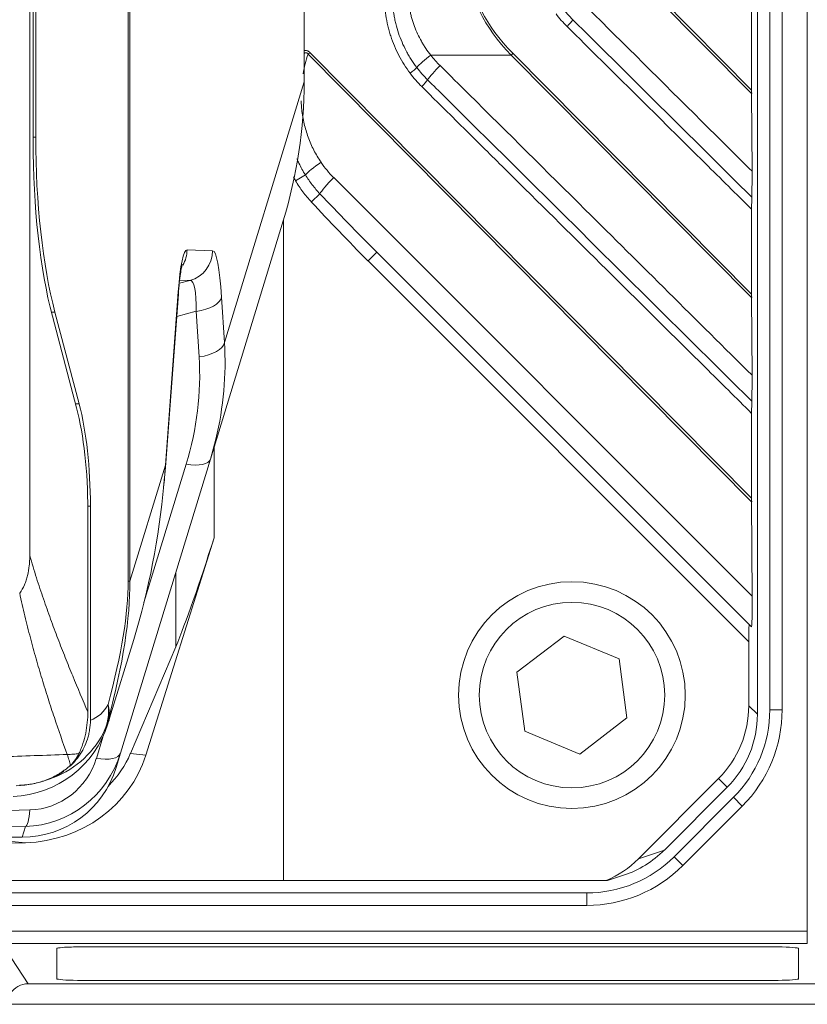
# Model space of a CAD drawing. Header units: millimetres. Extents: x 4 to 836, y 5 to 589.
# Tile 115 of 163: x 718 to 738, y 260 to 284. Entities that reach past the tile are written whole.
import ezdxf

# ---------------------------------------------------------------- set-up
doc = ezdxf.new("R2010")
doc.units = ezdxf.units.MM
doc.layers.add('1', color=7, linetype='Continuous', true_color=0xffffff)
doc.styles.add('ideas_simplex', font='simplex.shx')
doc.dimstyles.get("Standard").update_dxf_attribs({"dimtxt": 0.18, "dimasz": 0.18, "dimexe": 0.18, "dimexo": 0.0625, "dimgap": 0.09, "dimtad": 0, "dimtih": 1, "dimtoh": 1, "dimdec": 4, "dimzin": 0, "dimdsep": 46, "dimtxsty": 'Standard', "dimcen": 0.09, "dimadec": 0, "dimazin": 0, "dimtfac": 1, "dimtdec": 4, "dimtofl": 0, "dimtmove": 0, "dimatfit": 3, "dimfxl": 1, "dimtolj": 1, "dimtzin": 0, "dimarcsym": 0})

# ---------------------------------------------------------------- blocks, each defined once
blk = doc.blocks.new('_U1')
at = {"layer": '1', "color": 152, "lineweight": 13}
for p, q in [((700.230343, 313.020432), (786.941245, 313.020432)), ((718.867431, 260.359191), (786.941245, 260.359191))]:
    blk.add_line(p, q, dxfattribs=at)
at = {"layer": '1', "color": 27, "lineweight": 13}
blk.add_line((784.941245, 313.020432), (784.941245, 260.359191), dxfattribs=at)
at = {"layer": '1', "color": 87, "lineweight": 25}
for p, q in [((783.441245, 293.792312), (777.816245, 293.792312)), ((777.816245, 293.792312), (777.816245, 292.292312)), ((783.441245, 292.292312), (783.441245, 293.792312)), ((777.816245, 281.087312), (777.816245, 279.587312)), ((783.441245, 279.587312), (783.441245, 281.087312)), ((777.816245, 279.587312), (783.441245, 279.587312))]:
    blk.add_line(p, q, dxfattribs=at)
at = {"layer": '1', "color": 27, "lineweight": 18}
for points in [[(784.941245, 313.020432), (785.470226, 310.020434), (784.412264, 310.02043)], [(784.941245, 260.359191), (784.412264, 263.359189), (785.470226, 263.359193)]]:
    blk.add_solid(points, dxfattribs=at)
at = {"layer": '1', "color": 87, "linetype": 'Continuous', "lineweight": 25, "char_height": 3, "attachment_point": 7, "rotation": 90, "line_spacing_factor": 1.204819, "style": 'ideas_simplex'}
for s, insert in [('\\W1.2097;52,7', (775.975245, 281.034812)), ('\\W1.2097;2.07', (783.287745, 281.034812))]:
    blk.add_mtext(s, dxfattribs=dict(at, insert=insert))
blk = doc.blocks.new('_U5')
at = {"layer": '1', "color": 152, "lineweight": 13}
for p, q in [((691.391509, 321.859267), (806.925403, 321.859267)), ((663.165133, 260.359191), (806.925403, 260.359191))]:
    blk.add_line(p, q, dxfattribs=at)
at = {"layer": '1', "color": 27, "lineweight": 13}
blk.add_line((804.925403, 321.859267), (804.925403, 260.359191), dxfattribs=at)
at = {"layer": '1', "color": 87, "lineweight": 25}
for p, q in [((803.425403, 299.696729), (797.800403, 299.696729)), ((797.800403, 299.696729), (797.800403, 298.196729)), ((803.425403, 298.196729), (803.425403, 299.696729)), ((797.800403, 284.021729), (797.800403, 282.521729)), ((803.425403, 282.521729), (803.425403, 284.021729)), ((797.800403, 282.521729), (803.425403, 282.521729))]:
    blk.add_line(p, q, dxfattribs=at)
at = {"layer": '1', "color": 27, "lineweight": 18}
for points in [[(804.925403, 321.859267), (805.454384, 318.859269), (804.396422, 318.859265)], [(804.925403, 260.359191), (804.396422, 263.359189), (805.454384, 263.359193)]]:
    blk.add_solid(points, dxfattribs=at)
at = {"layer": '1', "color": 87, "linetype": 'Continuous', "lineweight": 25, "char_height": 3, "attachment_point": 7, "rotation": 90, "line_spacing_factor": 1.204819, "style": 'ideas_simplex'}
for s, insert in [('\\W1.2558;2.421', (803.271903, 283.969229)), ('\\W1.2097;61,5', (795.959403, 285.454229))]:
    blk.add_mtext(s, dxfattribs=dict(at, insert=insert))

msp = doc.modelspace()

# ---------------------------------------------------------------- linework, layer by layer
at = {"layer": '1', "color": 143, "linetype": 'Continuous', "lineweight": 13}
for p, q in [((737.603, 262.136), (737.603, 359.583)), ((736.992, 354.217), (736.992, 267.502)), ((736.692, 267.502), (736.992, 267.502)), ((735.813, 265.381), (736.025, 265.168)), ((736.025, 265.168), (734.582, 263.726)), ((734.37, 263.938), (734.582, 263.726)), ((732.249, 263.059), (732.249, 262.759)), ((732.249, 262.759), (705.892, 262.759)), ((705.892, 262.136), (737.603, 262.136)), ((737.603, 262.136), (737.603, 261.837)), ((737.603, 261.837), (705.892, 261.837)), ((718.162, 261.676), (718.697, 260.859))]:
    msp.add_line(p, q, dxfattribs=at)
at = {"layer": '1', "color": 9, "linetype": 'Continuous', "lineweight": 18}
for p, q in [((736.392, 354.326), (736.392, 267.393)), ((718.735, 350.473), (718.735, 271.246)), ((718.817, 340.421), (718.817, 281.298)), ((718.88, 281.394), (718.88, 340.324)), ((725.393, 282.736), (725.393, 338.983)), ((736.252, 282.534), (736.252, 284.627)), ((736.252, 282.45), (736.261, 280.566)), ((736.252, 279.643), (736.252, 277.584)), ((724.885, 279.362), (723.119, 273.585)), ((724.892, 263.359), (724.892, 279.383)), ((727.155, 278.606), (736.192, 269.569)), ((722.031, 273.385), (722.341, 277.587)), ((736.252, 277.5), (736.261, 275.617)), ((719.873, 274.823), (719.284, 277.051)), ((719.346, 277.147), (719.935, 274.92)), ((736.252, 272.634), (736.252, 274.693)), ((723.119, 273.585), (720.938, 266.452)), ((736.252, 272.55), (736.263, 270.257)), ((720.145, 267.452), (720.145, 272.346)), ((720.207, 272.442), (720.207, 267.25)), ((721.555, 266.403), (723.207, 271.677)), ((736.248, 269.513), (736.192, 269.569)), ((721.259, 269.211), (720.674, 267.3)), ((736.182, 269.155), (736.182, 267.602)), ((722.278, 269.033), (721.176, 266.439)), ((720.674, 267.3), (720.632, 267.161)), ((720.938, 266.452), (720.832, 266.105)), ((733.505, 263.89), (735.45, 265.835)), ((735.66, 265.626), (734.134, 264.099)), ((718.115, 264.416), (718.552, 264.416)), ((718.636, 264.278), (705.892, 263.871)), ((732.756, 263.359), (733.146, 263.489)), ((705.892, 263.359), (724.892, 263.359)), ((732.725, 263.359), (724.892, 263.359)), ((732.725, 263.359), (732.756, 263.359))]:
    msp.add_line(p, q, dxfattribs=at)
at = {"layer": '1', "color": 143, "linetype": 'Continuous', "lineweight": 18}
for p, q in [((736.692, 267.502), (736.692, 354.217)), ((734.37, 263.938), (735.813, 265.381)), ((705.892, 263.059), (732.249, 263.059))]:
    msp.add_line(p, q, dxfattribs=at)
at = {"layer": '1', "color": 9, "linetype": 'Continuous', "lineweight": 13}
for p, q in [((721.126, 270.621), (721.126, 351.097)), ((721.167, 351.097), (721.167, 270.621)), ((736.252, 282.45), (733.897, 284.825)), ((733.939, 284.867), (736.252, 282.534)), ((736.252, 272.55), (725.49, 283.406)), ((725.532, 283.447), (736.252, 272.634)), ((730.419, 283.384), (728.465, 283.384)), ((736.252, 277.5), (730.419, 283.384)), ((730.46, 283.426), (736.252, 277.584)), ((723.46, 276.41), (725.393, 282.736)), ((718.817, 281.395), (718.88, 281.394)), ((725.424, 280.476), (725.186, 280.333)), ((726.11, 280.41), (736.263, 270.257)), ((725.568, 279.823), (725.778, 280.017)), ((722.551, 278.661), (723.173, 278.639)), ((727.155, 278.606), (726.943, 278.394)), ((736.182, 269.155), (726.943, 278.394)), ((722.365, 277.847), (722.622, 277.915)), ((722.622, 277.915), (722.373, 277.924)), ((722.029, 273.44), (722.338, 277.642)), ((723.39, 277.514), (723.46, 276.41)), ((719.346, 277.147), (719.258, 277.149)), ((722.775, 277.168), (722.301, 277.041)), ((722.845, 276.063), (722.775, 277.168)), ((719.847, 274.921), (719.935, 274.92)), ((723.207, 273.876), (723.207, 271.677)), ((721.506, 270.104), (722.532, 273.458)), ((721.167, 270.621), (722.029, 273.44)), ((720.207, 272.442), (720.144, 272.443)), ((722.278, 269.033), (722.278, 270.834)), ((721.167, 270.621), (721.126, 270.621)), ((736.182, 267.602), (736.392, 267.393)), ((720.351, 266.324), (720.509, 266.841)), ((721.176, 266.439), (721.555, 266.403)), ((735.66, 265.626), (735.45, 265.835)), ((707.75, 264.761), (718.734, 265.074)), ((718.63, 264.672), (705.892, 264.309)), ((718.552, 264.416), (718.63, 264.672)), ((718.636, 264.278), (717.3, 264.402)), ((733.505, 263.89), (734.134, 264.099))]:
    msp.add_line(p, q, dxfattribs=at)
at = {"layer": '1', "color": 27, "linetype": 'Continuous', "lineweight": 18}
for p, q in [((731.704, 269.29), (730.558, 268.412)), ((733.037, 268.737), (731.704, 269.29)), ((733.225, 267.306), (733.037, 268.737)), ((730.558, 268.412), (730.746, 266.981)), ((732.079, 266.428), (733.225, 267.306)), ((730.746, 266.981), (732.079, 266.428))]:
    msp.add_line(p, q, dxfattribs=at)
at = {"layer": '1', "color": 18, "linetype": 'Continuous', "lineweight": 18}
for p, q in [((736.892, 261.751), (719.892, 261.751)), ((719.392, 261.71), (719.392, 260.981)), ((737.392, 260.981), (737.392, 261.71)), ((719.892, 260.94), (736.892, 260.94))]:
    msp.add_line(p, q, dxfattribs=at)
at = {"layer": '1', "color": 27, "linetype": 'Continuous', "lineweight": 18}
msp.add_circle((731.892, 267.859), 2.75, dxfattribs=at)
at = {"layer": '1', "color": 27, "linetype": 'Continuous', "lineweight": 13}
msp.add_circle((731.892, 267.859), 2.25, dxfattribs=at)
at = {"layer": '1', "color": 143, "linetype": 'Continuous', "lineweight": 18}
for centre, start, end in [((733.692, 267.502), 315, 0), ((732.249, 266.059), 270, 315)]:
    msp.add_arc(centre, 3, start, end, dxfattribs=at)
at = {"layer": '1', "color": 143, "linetype": 'Continuous', "lineweight": 13}
for centre, start, end in [((733.692, 267.502), 315, 0), ((732.249, 266.059), 270, 315)]:
    msp.add_arc(centre, 3.3, start, end, dxfattribs=at)
at = {"layer": '1', "color": 9, "linetype": 'Continuous', "lineweight": 13}
for centre, major_axis, ratio, start_param, end_param in [((833.421, 285.465), (-104.009, 0), 0.144219, 0, 0.139194), ((833.474, 285.465), (-104.019, 0), 0.14132, 0, 0.139194), ((731.721, 284.077), (-0.211, -0.213), 0.124326, 1.693281, 2.561806), ((725.48, 283.447), (-0.213, -0.211), 0.123195, 1.497594, 1.69443), ((728.483, 283.315), (0.394, 0.307), 0.130883, 1.512694, 2.583402), ((730.408, 283.426), (0.213, 0.211), 0.123195, 4.639187, 4.836023), ((727.913, 282.941), (-0.239, -0.181), 0.105607, 1.709863, 2.585291), ((728.71, 283.059), (0.352, 0.355), 0.1226, 1.49659, 2.574863), ((728.197, 282.617), (-0.211, -0.213), 0.124326, 1.69328, 2.574726), ((725.82, 280.713), (0.414, 0.28), 0.134435, 1.521627, 2.74707), ((727.872, 282.184), (-1.326, 2.143), 0.99181, 1.612167, 1.80404), ((726.128, 280.341), (0.354, 0.354), 0.12288, 1.497061, 2.832116), ((727.508, 278.96), (-4.577, 4.577), 0.077238, 1.26132, 1.570796), ((727.508, 278.96), (-4.604, 4.604), 0.12288, 1.26132, 1.570796), ((722.554, 276.33), (-0.004, 2.331), 0.110886, 6.279154, 7.255857), ((721.806, 278.661), (0.026, 0.75), 0.993398, 4.219902, 4.746609), ((722.428, 278.639), (0.026, 0.75), 0.993398, 3.439847, 4.746609), ((723.16, 276.309), (-0.012, -2.33), 0.11226, 2.115018, 3.138297), ((722.415, 276.309), (-0.219, -1.606), 0.17875, 2.159014, 3.182293), ((721.593, 277.642), (-0.748, 0.055), 0.536922, 3.141587, 3.277917), ((722.645, 277.514), (0.749, 0.047), 0.477313, 4.857217, 6.152339), ((722.714, 276.41), (0.749, 0.047), 0.477313, 4.857217, 6.152339), ((713.242, 275.482), (-10.108, -1.836), 0.86618, 2.776374, 3.038811), ((713.372, 275.135), (-9.35, -1.868), 0.859177, 2.708291, 3.025856), ((722.402, 273.805), (0.717, -0.219), 0.410432, 5.018377, 6.283185), ((712.428, 274.53), (-0.324, -13.758), 0.700701, 1.473344, 1.507988), ((721.284, 273.44), (-0.748, 0.055), 0.536922, 3.141952, 3.277917), ((706.095, 249.078), (-14.42, -23.229), 0.182529, 2.600372, 2.855615), ((704.646, 249.078), (-15.709, -23.718), 0.215587, 2.575332, 2.830575), ((719.785, 268.204), (-0.595, 0.864), 0.873962, 2.928911, 3.56686), ((719.19, 267.631), (1.323, -0.706), 0.869113, 0.013492, 0.550689), ((719.19, 267.631), (1.449, -0.387), 0.693316, 0.031738, 0.367362), ((719.19, 267.631), (-1.259, 0.816), 0.997604, 3.238208, 3.4785), ((718.337, 268.204), (-1.492, 2.065), 0.947978, 2.850744, 3.582639), ((718.684, 266.858), (-0.033, 1.784), 0.978552, 3.151456, 4.390828), ((720.221, 266.671), (0.717, -0.219), 0.410432, 5.018377, 6.283185), ((718.604, 265.421), (-0.021, 0.75), 0.181414, 3.177067, 4.226383)]:
    msp.add_ellipse(centre, major_axis=major_axis, ratio=ratio, start_param=start_param, end_param=end_param, dxfattribs=at)
at = {"layer": '1', "color": 9, "linetype": 'Continuous', "lineweight": 18}
for centre, major_axis, ratio, start_param, end_param in [((715.224, 281.967), (-4.969, -9.694), 0.915268, 1.763714, 2.081279), ((736.263, 282.47), (-0.002, 0.428), 0.024757, 1.42201, 1.618845), ((720.474, 281.374), (-0.006, 6.001), 0.265596, 1.567206, 2.3521), ((720.411, 281.278), (-0.006, 6.001), 0.265596, 1.567206, 2.3521), ((736.263, 277.52), (-0.002, 0.428), 0.024757, 1.42201, 1.618845), ((719.277, 272.454), (-0.003, 3.5), 0.265596, 4.708799, 5.493692), ((719.215, 272.358), (-0.003, 3.5), 0.265596, 4.708799, 5.493692), ((713.242, 275.482), (-10.108, -1.836), 0.86618, 2.721247, 2.776374), ((712.428, 274.53), (-0.324, -13.758), 0.700701, 1.190423, 1.473344), ((736.263, 272.571), (-0.002, 0.428), 0.024757, 1.42201, 1.618845), ((723.338, 273.474), (-1.453, -5.094), 0.073488, 0.533162, 1.231294), ((736.246, 270.222), (-0.003, 0.71), 0.024865, 3.116549, 4.76108), ((736.192, 269.144), (0, 0.424), 0.024678, 6.258483, 7.829279), ((733.68, 267.605), (1.77, -1.77), 0.998783, 0, 0.784789), ((733.89, 267.396), (1.77, -1.77), 0.998783, 0, 0.784789), ((718.231, 267.859), (-2.492, -0.276), 0.981028, 1.501972, 2.741344), ((718.554, 267.205), (-0.059, 2.533), 0.985057, 3.14841, 4.387782), ((718.499, 267.277), (-3.177, 0.239), 0.941521, 1.684461, 2.926011), ((717.076, 267.41), (-4.27, 0.253), 0.700952, 2.596941, 2.89671), ((718.466, 266.919), (-1.471, 2.063), 0.964152, 2.539361, 3.778733), ((718.323, 268.16), (-1.664, -1.87), 0.998377, 0.762518, 1.088078), ((732.355, 265.861), (-2.386, -0.795), 0.993958, 1.570807, 2.036873), ((731.726, 265.651), (-2.386, -0.795), 0.993958, 1.659424, 2.036873)]:
    msp.add_ellipse(centre, major_axis=major_axis, ratio=ratio, start_param=start_param, end_param=end_param, dxfattribs=at)
at = {"layer": '1', "color": 18, "linetype": 'Continuous', "lineweight": 18}
for centre, start_param, end_param in [((719.892, 261.71), 1.570796, 3.141593), ((736.892, 261.71), 0, 1.570796), ((719.892, 260.981), 3.141593, 4.712389), ((736.892, 260.981), 4.712389, 6.283185)]:
    msp.add_ellipse(centre, major_axis=(0.5, 0), ratio=0.081033, start_param=start_param, end_param=end_param, dxfattribs=at)
at = {"layer": '1', "color": 143, "linetype": 'Continuous', "lineweight": 18}
msp.add_ellipse((718.7, 260.358), major_axis=(0.275, -0.42), ratio=0.995307, start_param=2.563384, end_param=3.604367, dxfattribs=at)
at = {"layer": '1', "color": 9, "linetype": 'Continuous', "lineweight": 13}
for points, knots in [([(727.966, 282.941), (727.862, 283.079), (727.68, 283.367), (727.547, 283.682), (727.48, 283.887), (727.468, 283.929), (727.445, 284.011), (727.434, 284.053), (727.404, 284.178), (727.388, 284.262), (727.35, 284.515), (727.338, 284.686), (727.34, 284.859)], [0, 0, 0, 0, 0.25, 0.5, 0.5, 0.5625, 0.5625, 0.625, 0.625, 0.75, 0.75, 1, 1, 1, 1]), ([(727.532, 284.856), (727.531, 284.696), (727.544, 284.537), (727.576, 284.34), (727.583, 284.301), (727.599, 284.222), (727.608, 284.184), (727.636, 284.068), (727.658, 283.992), (727.734, 283.767), (727.796, 283.623), (727.889, 283.448), (727.908, 283.413), (727.948, 283.344), (727.969, 283.31), (728.033, 283.21), (728.079, 283.145), (728.127, 283.081)], [0, 0, 0, 0, 0.25, 0.25, 0.3125, 0.3125, 0.375, 0.375, 0.5, 0.5, 0.75, 0.75, 0.8125, 0.8125, 0.875, 0.875, 1, 1, 1, 1]), ([(727.92, 284.871), (727.923, 284.735), (727.937, 284.601), (727.968, 284.435), (727.975, 284.402), (727.99, 284.336), (728.015, 284.238), (728.046, 284.142), (728.116, 283.955), (728.172, 283.834), (728.255, 283.688), (728.272, 283.659), (728.308, 283.602), (728.326, 283.574), (728.383, 283.491), (728.423, 283.437), (728.465, 283.384)], [0, 0, 0, 0, 0.25, 0.25, 0.3125, 0.3125, 0.375, 0.5, 0.5, 0.75, 0.75, 0.8125, 0.8125, 0.875, 0.875, 1, 1, 1, 1]), ([(732.213, 284.584), (732.448, 284.351), (732.683, 284.118), (733.857, 282.953), (734.796, 282.021), (735.911, 280.914), (736.086, 280.74), (736.261, 280.566)], [0, 0, 0, 0, 0.17401, 0.17401, 0.870051, 0.870051, 1, 1, 1, 1]), ([(731.912, 284.241), (732.053, 284.102), (732.194, 283.962), (732.899, 283.263), (733.463, 282.705), (734.77, 281.41), (735.513, 280.673), (736.256, 279.937)], [0, 0, 0, 0, 0.097362, 0.097362, 0.486808, 0.486808, 1, 1, 1, 1]), ([(736.252, 279.643), (735.876, 280.015), (735.5, 280.387), (734.007, 281.866), (732.89, 282.971), (731.773, 284.077)], [0, 0, 0, 0, 0.251874, 0.251874, 1, 1, 1, 1]), ([(725.393, 283.49), (725.401, 283.491), (725.41, 283.493), (725.423, 283.493), (725.429, 283.493), (725.439, 283.493), (725.444, 283.492), (725.46, 283.49), (725.47, 283.487), (725.485, 283.481), (725.49, 283.479), (725.499, 283.474), (725.512, 283.465), (725.524, 283.455), (725.532, 283.447)], [0, 0, 0, 0, 0.168658, 0.168658, 0.272576, 0.272576, 0.376494, 0.376494, 0.584329, 0.584329, 0.688247, 0.688247, 0.792165, 1, 1, 1, 1]), ([(725.49, 283.406), (725.485, 283.414), (725.479, 283.421), (725.469, 283.429), (725.465, 283.432), (725.457, 283.436), (725.452, 283.437), (725.444, 283.439), (725.439, 283.439), (725.43, 283.439), (725.425, 283.438), (725.416, 283.436), (725.412, 283.435), (725.403, 283.432), (725.399, 283.43), (725.394, 283.428), (725.394, 283.427), (725.393, 283.427)], [0, 0, 0, 0, 0.243843, 0.243843, 0.365764, 0.365764, 0.487686, 0.487686, 0.609607, 0.609607, 0.731529, 0.731529, 0.85345, 0.85345, 0.975372, 0.975372, 1, 1, 1, 1]), ([(728.465, 283.384), (728.5, 283.339), (728.537, 283.295), (728.613, 283.21), (728.652, 283.168), (728.693, 283.128)], [0, 0, 0, 0, 0.5, 0.5, 1, 1, 1, 1]), ([(728.693, 283.128), (728.928, 282.895), (729.162, 282.662), (730.336, 281.497), (731.276, 280.565), (733.564, 278.294), (734.913, 276.955), (736.261, 275.617)], [0, 0, 0, 0, 0.093073, 0.093073, 0.465363, 0.465363, 1, 1, 1, 1]), ([(728.389, 282.782), (728.53, 282.643), (728.671, 282.503), (729.376, 281.804), (729.94, 281.246), (732.421, 278.787), (734.338, 276.887), (736.256, 274.987)], [0, 0, 0, 0, 0.053763, 0.053763, 0.268815, 0.268815, 1, 1, 1, 1]), ([(736.252, 274.693), (735.876, 275.065), (735.5, 275.438), (733.62, 277.299), (732.115, 278.789), (730.295, 280.591), (729.979, 280.904), (729.31, 281.567), (728.956, 281.917), (728.513, 282.355), (728.425, 282.443), (728.314, 282.552), (728.292, 282.574), (728.264, 282.602), (728.259, 282.607), (728.252, 282.614), (728.251, 282.615), (728.249, 282.617)], [0, 0, 0, 0, 0.14097, 0.14097, 0.704852, 0.704852, 0.823284, 0.823284, 0.955951, 0.955951, 0.989117, 0.989117, 0.997409, 0.997409, 0.999482, 0.999482, 1, 1, 1, 1]), ([(725.32, 282.27), (725.322, 282.198), (725.328, 282.126), (725.349, 281.942), (725.368, 281.829), (725.408, 281.662), (725.422, 281.606), (725.455, 281.497), (725.473, 281.443), (725.532, 281.282), (725.577, 281.178), (725.681, 280.976), (725.738, 280.878), (725.803, 280.782)], [0, 0, 0, 0, 0.136629, 0.136629, 0.352471, 0.352471, 0.460393, 0.460393, 0.568314, 0.568314, 0.784157, 0.784157, 1, 1, 1, 1]), ([(725.218, 280.865), (725.234, 280.829), (725.295, 280.696), (725.366, 280.567), (725.424, 280.476)], [0, 0, 0, 0, 0.26533, 1, 1, 1, 1]), ([(718.735, 271.246), (718.788, 271.06), (718.842, 270.88), (718.926, 270.617), (718.954, 270.531), (719.01, 270.36), (719.039, 270.276), (719.125, 270.026), (719.183, 269.863), (719.3, 269.543), (719.359, 269.385), (719.477, 269.075), (719.537, 268.922), (719.657, 268.62), (719.718, 268.471), (719.9, 268.027), (720.022, 267.737), (720.145, 267.452)], [0, 0, 0, 0, 0.125, 0.125, 0.1875, 0.1875, 0.25, 0.25, 0.375, 0.375, 0.5, 0.5, 0.625, 0.625, 0.75, 0.75, 1, 1, 1, 1]), ([(719.643, 266.418), (719.538, 266.711), (719.434, 267.009), (719.281, 267.466), (719.231, 267.621), (719.131, 267.933), (719.082, 268.092), (718.984, 268.413), (718.936, 268.576), (718.842, 268.908), (718.796, 269.077), (718.705, 269.422), (718.661, 269.598), (718.596, 269.869), (718.574, 269.961), (718.532, 270.146), (718.511, 270.24), (718.491, 270.335)], [0, 0, 0, 0, 0.25, 0.25, 0.375, 0.375, 0.5, 0.5, 0.625, 0.625, 0.75, 0.75, 0.875, 0.875, 0.9375, 0.9375, 1, 1, 1, 1]), ([(716.322, 266.277), (716.617, 266.293), (716.905, 266.307), (717.474, 266.334), (717.753, 266.347), (718.305, 266.37), (718.576, 266.381), (719.114, 266.4), (719.38, 266.41), (719.643, 266.418)], [0, 0, 0, 0, 0.25, 0.25, 0.5, 0.5, 0.75, 0.75, 1, 1, 1, 1]), ([(719.643, 266.418), (719.694, 266.419), (719.743, 266.422), (719.838, 266.429), (719.884, 266.434), (719.929, 266.44)], [0, 0, 0, 0, 0.5, 0.5, 1, 1, 1, 1]), ([(719.721, 266.156), (719.712, 266.197), (719.701, 266.239), (719.675, 266.326), (719.66, 266.371), (719.643, 266.418)], [0, 0, 0, 0, 0.5, 0.5, 1, 1, 1, 1])]:
    msp.add_open_spline(points, degree=3, knots=knots, dxfattribs=at)
for points in [[(731.663, 284.522), (731.74, 284.423), (731.823, 284.329), (731.912, 284.241)], [(731.773, 284.077), (731.677, 284.173), (731.587, 284.274), (731.505, 284.382)], [(725.49, 283.406), (725.437, 283.25), (725.396, 283.093), (725.367, 282.932)], [(728.127, 283.081), (728.208, 282.975), (728.295, 282.876), (728.389, 282.782)], [(728.249, 282.617), (728.147, 282.718), (728.052, 282.826), (727.966, 282.941)], [(725.186, 280.333), (725.167, 280.364), (725.149, 280.395), (725.132, 280.427)], [(725.424, 280.476), (725.475, 280.393), (725.585, 280.234), (725.711, 280.088), (725.778, 280.017)], [(725.568, 279.823), (725.495, 279.901), (725.359, 280.065), (725.24, 280.241), (725.186, 280.333)], [(720.647, 267.277), (720.662, 267.282), (720.671, 267.29), (720.674, 267.3)]]:
    msp.add_open_spline(points, degree=3, dxfattribs=at)
at = {"layer": '1', "color": 9, "linetype": 'Continuous', "lineweight": 18}
for points, knots in [([(736.261, 280.566), (736.262, 280.51), (736.262, 280.455), (736.262, 280.371), (736.262, 280.343), (736.261, 280.302), (736.261, 280.288), (736.261, 280.26), (736.261, 280.246), (736.261, 280.205), (736.26, 280.178), (736.26, 280.125), (736.259, 280.099), (736.259, 280.061), (736.259, 280.049), (736.258, 280.025), (736.258, 280.013), (736.257, 279.978), (736.256, 279.957), (736.256, 279.937)], [0, 0, 0, 0, 0.25, 0.25, 0.375, 0.375, 0.4375, 0.4375, 0.5, 0.5, 0.625, 0.625, 0.75, 0.75, 0.8125, 0.8125, 0.875, 0.875, 1, 1, 1, 1]), ([(736.256, 279.937), (736.255, 279.918), (736.254, 279.896), (736.254, 279.862), (736.253, 279.85), (736.253, 279.826), (736.253, 279.813), (736.252, 279.775), (736.252, 279.749), (736.252, 279.696), (736.252, 279.669), (736.252, 279.643)], [0, 0, 0, 0, 0.25, 0.25, 0.375, 0.375, 0.5, 0.5, 0.75, 0.75, 1, 1, 1, 1]), ([(722.358, 277.786), (722.367, 277.877), (722.384, 278.033), (722.41, 278.201), (722.43, 278.288), (722.435, 278.306), (722.435, 278.306)], [0, 0, 0, 0, 0.311172, 0.601237, 0.847161, 1, 1, 1, 1]), ([(736.261, 275.617), (736.262, 275.561), (736.262, 275.505), (736.262, 275.421), (736.262, 275.394), (736.261, 275.352), (736.261, 275.338), (736.261, 275.31), (736.261, 275.296), (736.261, 275.255), (736.26, 275.228), (736.26, 275.175), (736.259, 275.149), (736.259, 275.112), (736.259, 275.099), (736.258, 275.075), (736.258, 275.063), (736.257, 275.029), (736.256, 275.007), (736.256, 274.987)], [0, 0, 0, 0, 0.25, 0.25, 0.375, 0.375, 0.4375, 0.4375, 0.5, 0.5, 0.625, 0.625, 0.75, 0.75, 0.8125, 0.8125, 0.875, 0.875, 1, 1, 1, 1]), ([(736.256, 274.987), (736.255, 274.968), (736.254, 274.947), (736.254, 274.912), (736.253, 274.9), (736.253, 274.876), (736.253, 274.863), (736.252, 274.825), (736.252, 274.799), (736.252, 274.76), (736.252, 274.746), (736.252, 274.72), (736.252, 274.706), (736.252, 274.693)], [0, 0, 0, 0, 0.25, 0.25, 0.375, 0.375, 0.5, 0.5, 0.75, 0.75, 0.875, 0.875, 1, 1, 1, 1]), ([(718.491, 270.335), (718.537, 270.395), (718.575, 270.461), (718.615, 270.551), (718.622, 270.569), (718.636, 270.606), (718.643, 270.625), (718.662, 270.682), (718.673, 270.721), (718.701, 270.838), (718.714, 270.918), (718.727, 271.04), (718.73, 271.081), (718.734, 271.164), (718.735, 271.205), (718.735, 271.246)], [0, 0, 0, 0, 0.25, 0.25, 0.3125, 0.3125, 0.375, 0.375, 0.5, 0.5, 0.75, 0.75, 0.875, 0.875, 1, 1, 1, 1]), ([(719.718, 266.139), (719.739, 266.159), (719.76, 266.179), (719.834, 266.256), (719.883, 266.315), (719.95, 266.41), (719.971, 266.442), (720.001, 266.492), (720.011, 266.509), (720.03, 266.543), (720.039, 266.56), (720.082, 266.647), (720.111, 266.718), (720.146, 266.828), (720.157, 266.865), (720.17, 266.921), (720.175, 266.94), (720.182, 266.979), (720.186, 266.998), (720.201, 267.094), (720.207, 267.172), (720.207, 267.25)], [0, 0, 0, 0, 0.070286, 0.070286, 0.256229, 0.256229, 0.3492, 0.3492, 0.395686, 0.395686, 0.442172, 0.442172, 0.628115, 0.628115, 0.721086, 0.721086, 0.767572, 0.767572, 0.814057, 0.814057, 1, 1, 1, 1]), ([(720.145, 267.452), (720.145, 267.364), (720.14, 267.278), (720.123, 267.105), (720.11, 267.02), (720.075, 266.851), (720.052, 266.767), (720.018, 266.663), (720.011, 266.642), (719.996, 266.601), (719.973, 266.54), (719.947, 266.48), (719.929, 266.44)], [0, 0, 0, 0, 0.25, 0.25, 0.5, 0.5, 0.75, 0.75, 0.8125, 0.8125, 0.875, 1, 1, 1, 1]), ([(719.929, 266.44), (719.903, 266.386), (719.873, 266.335), (719.804, 266.241), (719.765, 266.197), (719.721, 266.156)], [0, 0, 0, 0, 0.5, 0.5, 1, 1, 1, 1]), ([(719.721, 266.156), (719.68, 266.118), (719.636, 266.082), (719.568, 266.031), (719.545, 266.014), (719.498, 265.982), (719.474, 265.967), (719.353, 265.894), (719.252, 265.845), (719.119, 265.794), (719.093, 265.784), (719.039, 265.766), (719.012, 265.758), (718.93, 265.735), (718.876, 265.721), (718.71, 265.688), (718.598, 265.675), (718.484, 265.671)], [0, 0, 0, 0, 0.125, 0.125, 0.1875, 0.1875, 0.25, 0.25, 0.5, 0.5, 0.5625, 0.5625, 0.625, 0.625, 0.75, 0.75, 1, 1, 1, 1]), ([(719.204, 265.82), (719.277, 265.848), (719.401, 265.906), (719.515, 265.978), (719.563, 266.012)], [0, 0, 0, 0, 0.567537, 1, 1, 1, 1])]:
    msp.add_open_spline(points, degree=3, knots=knots, dxfattribs=at)
for points, degree in [([(722.341, 277.587), (722.348, 277.701), (722.358, 277.786)], 2), ([(721.982, 272.923), (722.031, 273.385)], 1), ([(720.521, 266.941), (720.585, 267.055), (720.636, 267.175), (720.674, 267.3)], 3)]:
    msp.add_open_spline(points, degree=degree, dxfattribs=at)
at = {"layer": '1', "color": 143, "linetype": 'Continuous', "lineweight": 18}
msp.add_open_spline([(748.829, 260.859), (718.697, 260.859)], degree=1, dxfattribs=at)

# ---------------------------------------------------------------- dimensions: what is measured, and where the dimension line sits
at = {"layer": '1', "color": 87, "linetype": 'Continuous', "lineweight": 25}
for base, p1, p2, text, override, picture, middle in [((804.925, 321.859), (660.405, 260.359), (688.892, 321.859), '<>\\P[\\C87;{\\H1.00x;\\Fsimplex.shx;2.421\\Fsimplex.shx;}\\C87; ]', {"dimtxt": 3, "dimasz": 3, "dimexe": 2, "dimexo": 2.5, "dimgap": 1.5, "dimtad": 1, "dimtih": 0, "dimtoh": 0, "dimdec": 2, "dimlfac": 1, "dimzin": 8, "dimdsep": 44, "dimlunit": 2, "dimtxsty": 'ideas_simplex', "dimsah": 1, "dimse1": 0, "dimse2": 0, "dimsd1": 0, "dimsd2": 0, "dimclrd": 27, "dimclre": 152, "dimclrt": 87, "dimtol": 0, "dimtm": -0.1, "dimtfac": 0.5, "dimtdec": 2, "dimtofl": 1, "dimtmove": 0, "dimtzin": 8, "dimlwd": 13, "dimlwe": 13}, '_U5', (804.925, 291.109)), ((784.941, 313.02), (713.992, 260.359), (697.73, 313.02), '<>\\P[\\C87;{\\H1.00x;\\Fsimplex.shx;2.07\\Fsimplex.shx;}\\C87; ]', {"dimtxt": 3, "dimasz": 3, "dimexe": 2, "dimexo": 2.5, "dimgap": 1.5, "dimtad": 1, "dimtih": 0, "dimtoh": 0, "dimdec": 1, "dimlfac": 1, "dimzin": 8, "dimdsep": 44, "dimlunit": 2, "dimtxsty": 'ideas_simplex', "dimsah": 1, "dimse1": 0, "dimse2": 0, "dimsd1": 0, "dimsd2": 0, "dimclrd": 27, "dimclre": 152, "dimclrt": 87, "dimtol": 0, "dimtm": -0.1, "dimtfac": 0.5, "dimtdec": 2, "dimtofl": 1, "dimtmove": 0, "dimtzin": 8, "dimlwd": 13, "dimlwe": 13}, '_U1', (784.941, 286.69))]:
    dim = msp.add_linear_dim(base=base, p1=p1, p2=p2, angle=270, text=text, dimstyle='Standard', override=override, dxfattribs=at)
    dim.commit()
    dim.dimension.update_dxf_attribs({"geometry": picture, "text_midpoint": middle, "dimtype": 160})

doc.saveas('drawing.dxf')
